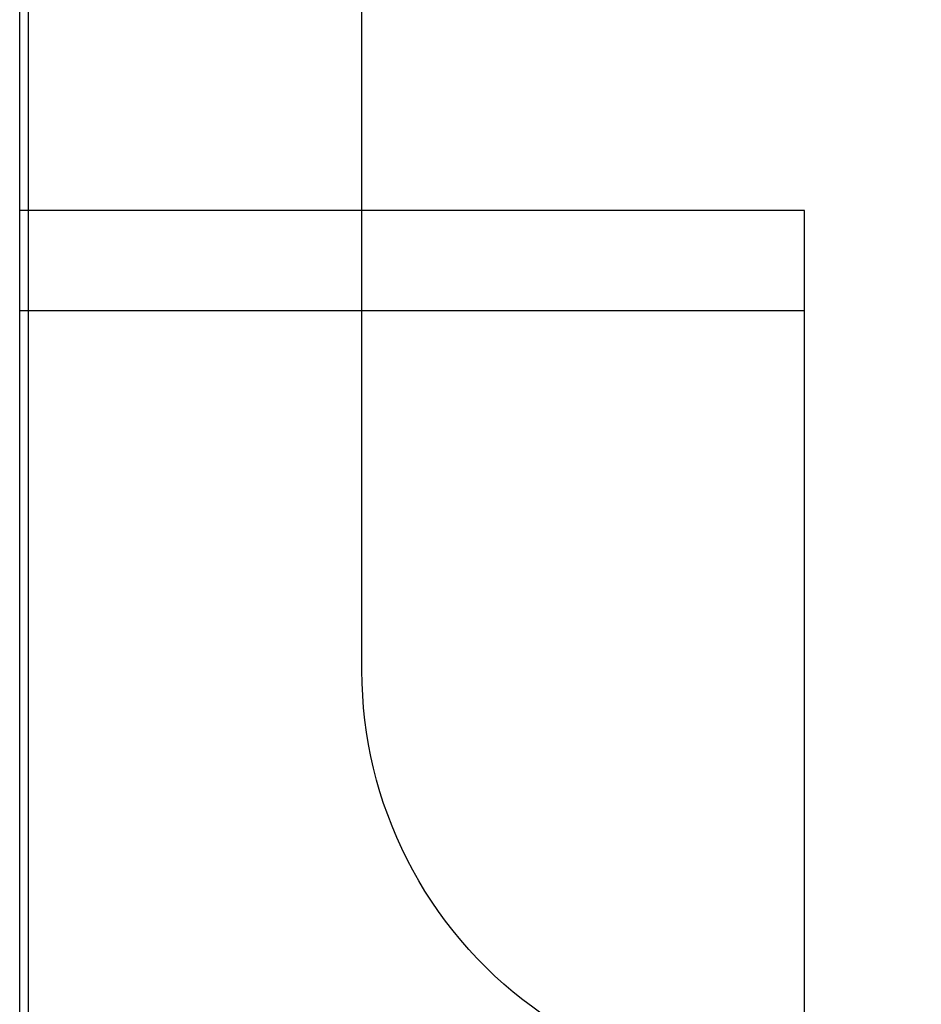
# Model space of a CAD drawing. Header units: millimetres. Extents: x 0 to 10560344, y -63228 to 177747.
# Tile 23 of 126: x 105318.86 to 105324.26, y -41278.28 to -41272.38. Entities that reach past the tile are written whole.
import ezdxf

# ---------------------------------------------------------------- set-up
doc = ezdxf.new("R2010")
doc.units = ezdxf.units.MM

msp = doc.modelspace()

# ---------------------------------------------------------------- linework, layer by layer
at = {"color": 8, "linetype": 'Continuous'}
for p, q in [((105318.8578, -41283.8275), (105318.8578, -41263.2275)), ((105323.5578, -41273.5275), (105318.8578, -41273.5275)), ((105323.5578, -41279.5275), (105323.5578, -41273.5275)), ((105323.5578, -41274.1275), (105318.8578, -41274.1275))]:
    msp.add_line(p, q, dxfattribs=at)
at = {"color": 4, "linetype": 'Continuous'}
msp.add_lwpolyline([(105318.9078, -41263.049), (105318.9078, -41278.7996, 0.267949), (105319.1578, -41279.2326), (105320.2258, -41279.8492, -0.376373), (105320.8616, -41281.7223), (105320.2712, -41283.1477, 0.534511), (105320.456, -41283.4243), (105321.4832, -41283.4243, 0.609065), (105321.6463, -41283.1085, -1.936492), (105322.8693, -41283.1085, 0.609065), (105323.0324, -41283.4243), (105324.0578, -41283.4243, 0.414214), (105324.2578, -41283.2243), (105324.2578, -41282.6743), (105323.4022, -41281.1924, -0.126173), (105323.3621, -41281.0488, 0.233397), (105321.9307, -41278.3005, -0.239087), (105320.9078, -41276.2834), (105320.9078, -41265.5651, -0.239087)], format="xyb", dxfattribs=at)

doc.saveas('drawing.dxf')
